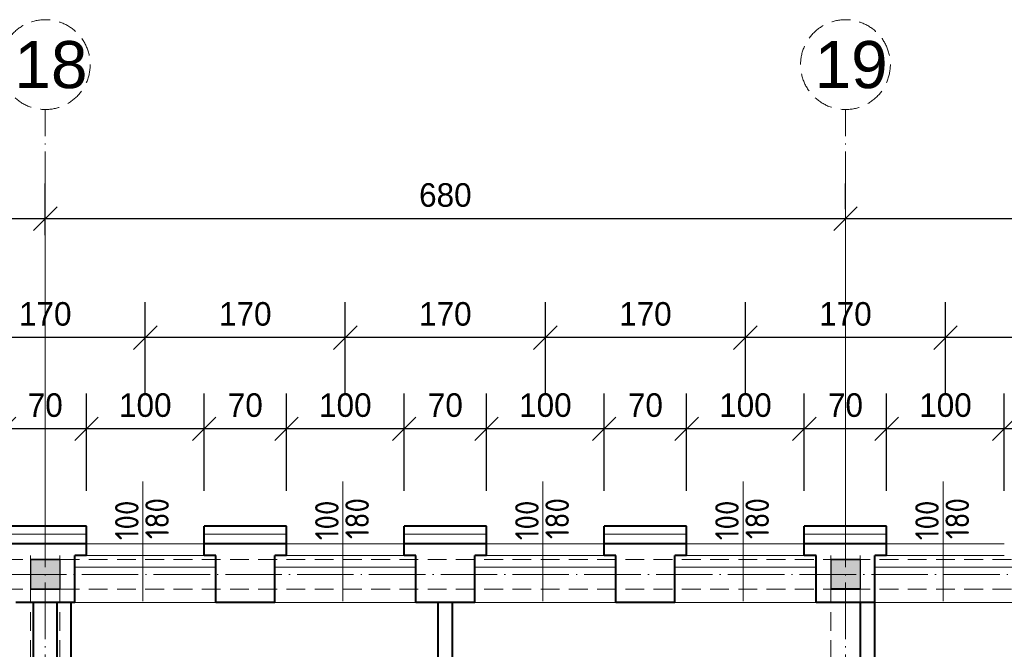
# Model space of a CAD drawing. Header units: millimetres. Extents: x -32003 to -19505, y 17931 to 29358.
# Tile 66 of 92: x -23909 to -23073, y 22266 to 22800. Entities that reach past the tile are written whole.
import ezdxf

# ---------------------------------------------------------------- set-up
doc = ezdxf.new("R2010")
doc.units = ezdxf.units.MM
doc.header["$PDMODE"] = 3
for name, pattern in [('ACAD_ISO03W100', [30, 12, -18]), ('ACAD_ISO04W100', [30.5, 24, -3, 0.5, -3]), ('KRESKOWA_X2', [12, 8, -4])]:
    doc.linetypes.add(name, pattern=pattern)
for name, color, linetype, lineweight in [('_wymiary', 1, 'Continuous', 9), ('NR', 7, 'Continuous', 13), ('opisy drzwi', 40, 'Continuous', 13), ('przerywana', 7, 'KRESKOWA_X2', 5), ('symetria', 7, 'ACAD_ISO03W100', 5), ('SZRAF', 51, 'Continuous', 9), ('słupy', 2, 'Continuous', 30), ('ściana', 4, 'Continuous', 40)]:
    doc.layers.add(name, color=color, linetype=linetype, lineweight=lineweight)
doc.styles.add('ISO', font='isocp.shx')
doc.styles.add('style1', font='ARIAL.TTF')
doc.linetypes.add('BATTING', pattern='A,0.0001,-0.1,[134,ltypeshp.shx,S=0.1,R=0,X=-0.1,Y=0],-0.2,[134,ltypeshp.shx,S=0.1,R=180,X=0.1,Y=0],-0.1', length=0.4001)
doc.dimstyles.new('Jacek2', dxfattribs={"dimscale": 2, "dimtxt": 10, "dimasz": 10, "dimexe": 15, "dimexo": 15, "dimgap": 5, "dimtad": 1, "dimdec": 0, "dimrnd": 0.5, "dimzin": 0, "dimdsep": 46, "dimtxsty": 'Standard', "dimblk": 'OBLIQUE', "dimcen": 0, "dimdle": 5, "dimadec": 1, "dimazin": 0, "dimtfac": 1, "dimtdec": 0, "dimtofl": 0, "dimtmove": 0, "dimatfit": 3, "dimfxl": 0, "dimtolj": 1, "dimtzin": 0, "dimarcsym": 0})

# ---------------------------------------------------------------- blocks, each defined once
blk = doc.blocks.new('_OBLIQUE')
at = {"color": 0, "linetype": 'ByBlock'}
blk.add_line((-0.5, -0.5), (0.5, 0.5), dxfattribs=at)
blk = doc.blocks.new('*D922')
at = {"layer": '_wymiary', "color": 0, "lineweight": -2}
for p, q in [((-23072.67, 22400.37), (-23072.67, 22482.96)), ((-23002.67, 22400.37), (-23002.67, 22482.96)), ((-22992.67, 22452.96), (-23082.67, 22452.96))]:
    blk.add_line(p, q, dxfattribs=at)
at = {"layer": 'Defpoints', "color": 0}
for p in [(-23072.67, 22452.96), (-23072.67, 22370.37), (-23002.67, 22370.37)]:
    blk.add_point(p, dxfattribs=at)
at = {"layer": '_wymiary', "color": 0, "lineweight": -2, "xscale": 20, "yscale": 20, "zscale": 20, "rotation": 180}
blk.add_blockref('_OBLIQUE', (-23072.67, 22452.96), dxfattribs=at)
at = {"layer": '_wymiary', "color": 0, "lineweight": -2, "xscale": 20, "yscale": 20, "zscale": 20}
blk.add_blockref('_OBLIQUE', (-23002.67, 22452.96), dxfattribs=at)
at = {"layer": '_wymiary', "color": 0, "insert": (-23037.67, 22472.96), "char_height": 20, "attachment_point": 5}
blk.add_mtext('\\A1;70', dxfattribs=at)
blk = doc.blocks.new('*D923')
at = {"layer": '_wymiary', "color": 0, "lineweight": -2}
for p, q in [((-23172.67, 22400.37), (-23172.67, 22482.96)), ((-23072.67, 22400.37), (-23072.67, 22482.96)), ((-23062.67, 22452.96), (-23182.67, 22452.96))]:
    blk.add_line(p, q, dxfattribs=at)
at = {"layer": 'Defpoints', "color": 0}
for p in [(-23172.67, 22452.96), (-23172.67, 22370.37), (-23072.67, 22370.37)]:
    blk.add_point(p, dxfattribs=at)
at = {"layer": '_wymiary', "color": 0, "lineweight": -2, "xscale": 20, "yscale": 20, "zscale": 20, "rotation": 180}
blk.add_blockref('_OBLIQUE', (-23172.67, 22452.96), dxfattribs=at)
at = {"layer": '_wymiary', "color": 0, "lineweight": -2, "xscale": 20, "yscale": 20, "zscale": 20}
blk.add_blockref('_OBLIQUE', (-23072.67, 22452.96), dxfattribs=at)
at = {"layer": '_wymiary', "color": 0, "insert": (-23122.67, 22472.96), "char_height": 20, "attachment_point": 5}
blk.add_mtext('\\A1;100', dxfattribs=at)
blk = doc.blocks.new('*D924')
at = {"layer": '_wymiary', "color": 0, "lineweight": -2}
for p, q in [((-23242.67, 22400.37), (-23242.67, 22482.96)), ((-23172.67, 22400.37), (-23172.67, 22482.96)), ((-23162.67, 22452.96), (-23252.67, 22452.96))]:
    blk.add_line(p, q, dxfattribs=at)
at = {"layer": 'Defpoints', "color": 0}
for p in [(-23242.67, 22452.96), (-23242.67, 22370.37), (-23172.67, 22370.37)]:
    blk.add_point(p, dxfattribs=at)
at = {"layer": '_wymiary', "color": 0, "lineweight": -2, "xscale": 20, "yscale": 20, "zscale": 20, "rotation": 180}
blk.add_blockref('_OBLIQUE', (-23242.67, 22452.96), dxfattribs=at)
at = {"layer": '_wymiary', "color": 0, "lineweight": -2, "xscale": 20, "yscale": 20, "zscale": 20}
blk.add_blockref('_OBLIQUE', (-23172.67, 22452.96), dxfattribs=at)
at = {"layer": '_wymiary', "color": 0, "insert": (-23207.67, 22472.96), "char_height": 20, "attachment_point": 5}
blk.add_mtext('\\A1;70', dxfattribs=at)
blk = doc.blocks.new('*D925')
at = {"layer": '_wymiary', "color": 0, "lineweight": -2}
for p, q in [((-23342.67, 22400.37), (-23342.67, 22482.96)), ((-23242.67, 22400.37), (-23242.67, 22482.96)), ((-23232.67, 22452.96), (-23352.67, 22452.96))]:
    blk.add_line(p, q, dxfattribs=at)
at = {"layer": 'Defpoints', "color": 0}
for p in [(-23342.67, 22452.96), (-23342.67, 22370.37), (-23242.67, 22370.37)]:
    blk.add_point(p, dxfattribs=at)
at = {"layer": '_wymiary', "color": 0, "lineweight": -2, "xscale": 20, "yscale": 20, "zscale": 20, "rotation": 180}
blk.add_blockref('_OBLIQUE', (-23342.67, 22452.96), dxfattribs=at)
at = {"layer": '_wymiary', "color": 0, "lineweight": -2, "xscale": 20, "yscale": 20, "zscale": 20}
blk.add_blockref('_OBLIQUE', (-23242.67, 22452.96), dxfattribs=at)
at = {"layer": '_wymiary', "color": 0, "insert": (-23292.67, 22472.96), "char_height": 20, "attachment_point": 5}
blk.add_mtext('\\A1;100', dxfattribs=at)
blk = doc.blocks.new('*D926')
at = {"layer": '_wymiary', "color": 0, "lineweight": -2}
for p, q in [((-23412.67, 22400.37), (-23412.67, 22482.96)), ((-23342.67, 22400.37), (-23342.67, 22482.96)), ((-23332.67, 22452.96), (-23422.67, 22452.96))]:
    blk.add_line(p, q, dxfattribs=at)
at = {"layer": 'Defpoints', "color": 0}
for p in [(-23412.67, 22452.96), (-23412.67, 22370.37), (-23342.67, 22370.37)]:
    blk.add_point(p, dxfattribs=at)
at = {"layer": '_wymiary', "color": 0, "lineweight": -2, "xscale": 20, "yscale": 20, "zscale": 20, "rotation": 180}
blk.add_blockref('_OBLIQUE', (-23412.67, 22452.96), dxfattribs=at)
at = {"layer": '_wymiary', "color": 0, "lineweight": -2, "xscale": 20, "yscale": 20, "zscale": 20}
blk.add_blockref('_OBLIQUE', (-23342.67, 22452.96), dxfattribs=at)
at = {"layer": '_wymiary', "color": 0, "insert": (-23377.67, 22472.96), "char_height": 20, "attachment_point": 5}
blk.add_mtext('\\A1;70', dxfattribs=at)
blk = doc.blocks.new('*D927')
at = {"layer": '_wymiary', "color": 0, "lineweight": -2}
for p, q in [((-23512.67, 22400.37), (-23512.67, 22482.96)), ((-23412.67, 22400.37), (-23412.67, 22482.96)), ((-23402.67, 22452.96), (-23522.67, 22452.96))]:
    blk.add_line(p, q, dxfattribs=at)
at = {"layer": 'Defpoints', "color": 0}
for p in [(-23512.67, 22452.96), (-23512.67, 22370.37), (-23412.67, 22370.37)]:
    blk.add_point(p, dxfattribs=at)
at = {"layer": '_wymiary', "color": 0, "lineweight": -2, "xscale": 20, "yscale": 20, "zscale": 20, "rotation": 180}
blk.add_blockref('_OBLIQUE', (-23512.67, 22452.96), dxfattribs=at)
at = {"layer": '_wymiary', "color": 0, "lineweight": -2, "xscale": 20, "yscale": 20, "zscale": 20}
blk.add_blockref('_OBLIQUE', (-23412.67, 22452.96), dxfattribs=at)
at = {"layer": '_wymiary', "color": 0, "insert": (-23462.67, 22472.96), "char_height": 20, "attachment_point": 5}
blk.add_mtext('\\A1;100', dxfattribs=at)
blk = doc.blocks.new('*D928')
at = {"layer": '_wymiary', "color": 0, "lineweight": -2}
for p, q in [((-23582.67, 22400.37), (-23582.67, 22482.96)), ((-23512.67, 22400.37), (-23512.67, 22482.96)), ((-23502.67, 22452.96), (-23592.67, 22452.96))]:
    blk.add_line(p, q, dxfattribs=at)
at = {"layer": 'Defpoints', "color": 0}
for p in [(-23582.67, 22452.96), (-23582.67, 22370.37), (-23512.67, 22370.37)]:
    blk.add_point(p, dxfattribs=at)
at = {"layer": '_wymiary', "color": 0, "lineweight": -2, "xscale": 20, "yscale": 20, "zscale": 20, "rotation": 180}
blk.add_blockref('_OBLIQUE', (-23582.67, 22452.96), dxfattribs=at)
at = {"layer": '_wymiary', "color": 0, "lineweight": -2, "xscale": 20, "yscale": 20, "zscale": 20}
blk.add_blockref('_OBLIQUE', (-23512.67, 22452.96), dxfattribs=at)
at = {"layer": '_wymiary', "color": 0, "insert": (-23547.67, 22472.96), "char_height": 20, "attachment_point": 5}
blk.add_mtext('\\A1;70', dxfattribs=at)
blk = doc.blocks.new('*D929')
at = {"layer": '_wymiary', "color": 0, "lineweight": -2}
for p, q in [((-23682.67, 22400.37), (-23682.67, 22482.96)), ((-23582.67, 22400.37), (-23582.67, 22482.96)), ((-23572.67, 22452.96), (-23692.67, 22452.96))]:
    blk.add_line(p, q, dxfattribs=at)
at = {"layer": 'Defpoints', "color": 0}
for p in [(-23682.67, 22452.96), (-23682.67, 22370.37), (-23582.67, 22370.37)]:
    blk.add_point(p, dxfattribs=at)
at = {"layer": '_wymiary', "color": 0, "lineweight": -2, "xscale": 20, "yscale": 20, "zscale": 20, "rotation": 180}
blk.add_blockref('_OBLIQUE', (-23682.67, 22452.96), dxfattribs=at)
at = {"layer": '_wymiary', "color": 0, "lineweight": -2, "xscale": 20, "yscale": 20, "zscale": 20}
blk.add_blockref('_OBLIQUE', (-23582.67, 22452.96), dxfattribs=at)
at = {"layer": '_wymiary', "color": 0, "insert": (-23632.67, 22472.96), "char_height": 20, "attachment_point": 5}
blk.add_mtext('\\A1;100', dxfattribs=at)
blk = doc.blocks.new('*D930')
at = {"layer": '_wymiary', "color": 0, "lineweight": -2}
for p, q in [((-23752.67, 22400.37), (-23752.67, 22482.96)), ((-23682.67, 22400.37), (-23682.67, 22482.96)), ((-23672.67, 22452.96), (-23762.67, 22452.96))]:
    blk.add_line(p, q, dxfattribs=at)
at = {"layer": 'Defpoints', "color": 0}
for p in [(-23752.67, 22452.96), (-23752.67, 22370.37), (-23682.67, 22370.37)]:
    blk.add_point(p, dxfattribs=at)
at = {"layer": '_wymiary', "color": 0, "lineweight": -2, "xscale": 20, "yscale": 20, "zscale": 20, "rotation": 180}
blk.add_blockref('_OBLIQUE', (-23752.67, 22452.96), dxfattribs=at)
at = {"layer": '_wymiary', "color": 0, "lineweight": -2, "xscale": 20, "yscale": 20, "zscale": 20}
blk.add_blockref('_OBLIQUE', (-23682.67, 22452.96), dxfattribs=at)
at = {"layer": '_wymiary', "color": 0, "insert": (-23717.67, 22472.96), "char_height": 20, "attachment_point": 5}
blk.add_mtext('\\A1;70', dxfattribs=at)
blk = doc.blocks.new('*D931')
at = {"layer": '_wymiary', "color": 0, "lineweight": -2}
for p, q in [((-23852.67, 22400.37), (-23852.67, 22482.96)), ((-23752.67, 22400.37), (-23752.67, 22482.96)), ((-23742.67, 22452.96), (-23862.67, 22452.96))]:
    blk.add_line(p, q, dxfattribs=at)
at = {"layer": 'Defpoints', "color": 0}
for p in [(-23852.67, 22452.96), (-23852.67, 22370.37), (-23752.67, 22370.37)]:
    blk.add_point(p, dxfattribs=at)
at = {"layer": '_wymiary', "color": 0, "lineweight": -2, "xscale": 20, "yscale": 20, "zscale": 20, "rotation": 180}
blk.add_blockref('_OBLIQUE', (-23852.67, 22452.96), dxfattribs=at)
at = {"layer": '_wymiary', "color": 0, "lineweight": -2, "xscale": 20, "yscale": 20, "zscale": 20}
blk.add_blockref('_OBLIQUE', (-23752.67, 22452.96), dxfattribs=at)
at = {"layer": '_wymiary', "color": 0, "insert": (-23802.67, 22472.96), "char_height": 20, "attachment_point": 5}
blk.add_mtext('\\A1;100', dxfattribs=at)
blk = doc.blocks.new('*D932')
at = {"layer": '_wymiary', "color": 0, "lineweight": -2}
for p, q in [((-23922.67, 22400.37), (-23922.67, 22482.96)), ((-23852.67, 22400.37), (-23852.67, 22482.96)), ((-23842.67, 22452.96), (-23932.67, 22452.96))]:
    blk.add_line(p, q, dxfattribs=at)
at = {"layer": 'Defpoints', "color": 0}
for p in [(-23922.67, 22452.96), (-23922.67, 22370.37), (-23852.67, 22370.37)]:
    blk.add_point(p, dxfattribs=at)
at = {"layer": '_wymiary', "color": 0, "lineweight": -2, "xscale": 20, "yscale": 20, "zscale": 20, "rotation": 180}
blk.add_blockref('_OBLIQUE', (-23922.67, 22452.96), dxfattribs=at)
at = {"layer": '_wymiary', "color": 0, "lineweight": -2, "xscale": 20, "yscale": 20, "zscale": 20}
blk.add_blockref('_OBLIQUE', (-23852.67, 22452.96), dxfattribs=at)
at = {"layer": '_wymiary', "color": 0, "insert": (-23887.67, 22472.96), "char_height": 20, "attachment_point": 5}
blk.add_mtext('\\A1;70', dxfattribs=at)
blk = doc.blocks.new('*D744')
at = {"layer": '_wymiary', "color": 0, "lineweight": -2}
for p, q in [((-23122.67, 22482.96), (-23122.67, 22560.42)), ((-22952.67, 22482.96), (-22952.67, 22560.42)), ((-22942.67, 22530.42), (-23132.67, 22530.42))]:
    blk.add_line(p, q, dxfattribs=at)
at = {"layer": 'Defpoints', "color": 0}
for p in [(-23122.67, 22530.42), (-23122.67, 22452.96), (-22952.67, 22452.96)]:
    blk.add_point(p, dxfattribs=at)
at = {"layer": '_wymiary', "color": 0, "lineweight": -2, "xscale": 20, "yscale": 20, "zscale": 20, "rotation": 180}
blk.add_blockref('_OBLIQUE', (-23122.67, 22530.42), dxfattribs=at)
at = {"layer": '_wymiary', "color": 0, "lineweight": -2, "xscale": 20, "yscale": 20, "zscale": 20}
blk.add_blockref('_OBLIQUE', (-22952.67, 22530.42), dxfattribs=at)
at = {"layer": '_wymiary', "color": 0, "insert": (-23037.67, 22550.42), "char_height": 20, "attachment_point": 5}
blk.add_mtext('\\A1;170', dxfattribs=at)
blk = doc.blocks.new('*D745')
at = {"layer": '_wymiary', "color": 0, "lineweight": -2}
for p, q in [((-23292.67, 22482.96), (-23292.67, 22560.42)), ((-23122.67, 22482.96), (-23122.67, 22560.42)), ((-23112.67, 22530.42), (-23302.67, 22530.42))]:
    blk.add_line(p, q, dxfattribs=at)
at = {"layer": 'Defpoints', "color": 0}
for p in [(-23292.67, 22530.42), (-23292.67, 22452.96), (-23122.67, 22452.96)]:
    blk.add_point(p, dxfattribs=at)
at = {"layer": '_wymiary', "color": 0, "lineweight": -2, "xscale": 20, "yscale": 20, "zscale": 20, "rotation": 180}
blk.add_blockref('_OBLIQUE', (-23292.67, 22530.42), dxfattribs=at)
at = {"layer": '_wymiary', "color": 0, "lineweight": -2, "xscale": 20, "yscale": 20, "zscale": 20}
blk.add_blockref('_OBLIQUE', (-23122.67, 22530.42), dxfattribs=at)
at = {"layer": '_wymiary', "color": 0, "insert": (-23207.67, 22550.42), "char_height": 20, "attachment_point": 5}
blk.add_mtext('\\A1;170', dxfattribs=at)
blk = doc.blocks.new('*D746')
at = {"layer": '_wymiary', "color": 0, "lineweight": -2}
for p, q in [((-23462.67, 22482.96), (-23462.67, 22560.42)), ((-23292.67, 22482.96), (-23292.67, 22560.42)), ((-23282.67, 22530.42), (-23472.67, 22530.42))]:
    blk.add_line(p, q, dxfattribs=at)
at = {"layer": 'Defpoints', "color": 0}
for p in [(-23462.67, 22530.42), (-23462.67, 22452.96), (-23292.67, 22452.96)]:
    blk.add_point(p, dxfattribs=at)
at = {"layer": '_wymiary', "color": 0, "lineweight": -2, "xscale": 20, "yscale": 20, "zscale": 20, "rotation": 180}
blk.add_blockref('_OBLIQUE', (-23462.67, 22530.42), dxfattribs=at)
at = {"layer": '_wymiary', "color": 0, "lineweight": -2, "xscale": 20, "yscale": 20, "zscale": 20}
blk.add_blockref('_OBLIQUE', (-23292.67, 22530.42), dxfattribs=at)
at = {"layer": '_wymiary', "color": 0, "insert": (-23377.67, 22550.42), "char_height": 20, "attachment_point": 5}
blk.add_mtext('\\A1;170', dxfattribs=at)
blk = doc.blocks.new('*D747')
at = {"layer": '_wymiary', "color": 0, "lineweight": -2}
for p, q in [((-23632.67, 22482.96), (-23632.67, 22560.42)), ((-23462.67, 22482.96), (-23462.67, 22560.42)), ((-23452.67, 22530.42), (-23642.67, 22530.42))]:
    blk.add_line(p, q, dxfattribs=at)
at = {"layer": 'Defpoints', "color": 0}
for p in [(-23632.67, 22530.42), (-23632.67, 22452.96), (-23462.67, 22452.96)]:
    blk.add_point(p, dxfattribs=at)
at = {"layer": '_wymiary', "color": 0, "lineweight": -2, "xscale": 20, "yscale": 20, "zscale": 20, "rotation": 180}
blk.add_blockref('_OBLIQUE', (-23632.67, 22530.42), dxfattribs=at)
at = {"layer": '_wymiary', "color": 0, "lineweight": -2, "xscale": 20, "yscale": 20, "zscale": 20}
blk.add_blockref('_OBLIQUE', (-23462.67, 22530.42), dxfattribs=at)
at = {"layer": '_wymiary', "color": 0, "insert": (-23547.67, 22550.42), "char_height": 20, "attachment_point": 5}
blk.add_mtext('\\A1;170', dxfattribs=at)
blk = doc.blocks.new('*D748')
at = {"layer": '_wymiary', "color": 0, "lineweight": -2}
for p, q in [((-23802.67, 22482.96), (-23802.67, 22560.42)), ((-23632.67, 22482.96), (-23632.67, 22560.42)), ((-23622.67, 22530.42), (-23812.67, 22530.42))]:
    blk.add_line(p, q, dxfattribs=at)
at = {"layer": 'Defpoints', "color": 0}
for p in [(-23802.67, 22530.42), (-23802.67, 22452.96), (-23632.67, 22452.96)]:
    blk.add_point(p, dxfattribs=at)
at = {"layer": '_wymiary', "color": 0, "lineweight": -2, "xscale": 20, "yscale": 20, "zscale": 20, "rotation": 180}
blk.add_blockref('_OBLIQUE', (-23802.67, 22530.42), dxfattribs=at)
at = {"layer": '_wymiary', "color": 0, "lineweight": -2, "xscale": 20, "yscale": 20, "zscale": 20}
blk.add_blockref('_OBLIQUE', (-23632.67, 22530.42), dxfattribs=at)
at = {"layer": '_wymiary', "color": 0, "insert": (-23717.67, 22550.42), "char_height": 20, "attachment_point": 5}
blk.add_mtext('\\A1;170', dxfattribs=at)
blk = doc.blocks.new('*D749')
at = {"layer": '_wymiary', "color": 0, "lineweight": -2}
for p, q in [((-23972.67, 22482.96), (-23972.67, 22560.42)), ((-23802.67, 22482.96), (-23802.67, 22560.42)), ((-23792.67, 22530.42), (-23982.67, 22530.42))]:
    blk.add_line(p, q, dxfattribs=at)
at = {"layer": 'Defpoints', "color": 0}
for p in [(-23972.67, 22530.42), (-23972.67, 22452.96), (-23802.67, 22452.96)]:
    blk.add_point(p, dxfattribs=at)
at = {"layer": '_wymiary', "color": 0, "lineweight": -2, "xscale": 20, "yscale": 20, "zscale": 20, "rotation": 180}
blk.add_blockref('_OBLIQUE', (-23972.67, 22530.42), dxfattribs=at)
at = {"layer": '_wymiary', "color": 0, "lineweight": -2, "xscale": 20, "yscale": 20, "zscale": 20}
blk.add_blockref('_OBLIQUE', (-23802.67, 22530.42), dxfattribs=at)
at = {"layer": '_wymiary', "color": 0, "insert": (-23887.67, 22550.42), "char_height": 20, "attachment_point": 5}
blk.add_mtext('\\A1;170', dxfattribs=at)
blk = doc.blocks.new('*D959')
at = {"layer": '_wymiary', "color": 0, "lineweight": -2}
for p, q in [((-23207.67, 22639.59), (-23207.67, 22661.41)), ((-22527.67, 22624.84), (-22527.67, 22661.41)), ((-22517.67, 22631.41), (-23217.67, 22631.41))]:
    blk.add_line(p, q, dxfattribs=at)
at = {"layer": 'Defpoints', "color": 0}
for p in [(-23207.67, 22631.41), (-23207.67, 22609.59), (-22527.67, 22594.84)]:
    blk.add_point(p, dxfattribs=at)
at = {"layer": '_wymiary', "color": 0, "lineweight": -2, "xscale": 20, "yscale": 20, "zscale": 20, "rotation": 180}
blk.add_blockref('_OBLIQUE', (-23207.67, 22631.41), dxfattribs=at)
at = {"layer": '_wymiary', "color": 0, "lineweight": -2, "xscale": 20, "yscale": 20, "zscale": 20}
blk.add_blockref('_OBLIQUE', (-22527.67, 22631.41), dxfattribs=at)
at = {"layer": '_wymiary', "color": 0, "insert": (-22867.67, 22651.41), "char_height": 20, "attachment_point": 5}
blk.add_mtext('\\A1;680', dxfattribs=at)
blk = doc.blocks.new('*D960')
at = {"layer": '_wymiary', "color": 0, "lineweight": -2}
for p, q in [((-23887.67, 22617.53), (-23887.67, 22661.41)), ((-23207.67, 22639.59), (-23207.67, 22661.41)), ((-23197.67, 22631.41), (-23897.67, 22631.41))]:
    blk.add_line(p, q, dxfattribs=at)
at = {"layer": 'Defpoints', "color": 0}
for p in [(-23887.67, 22631.41), (-23207.67, 22609.59), (-23887.67, 22587.53)]:
    blk.add_point(p, dxfattribs=at)
at = {"layer": '_wymiary', "color": 0, "lineweight": -2, "xscale": 20, "yscale": 20, "zscale": 20, "rotation": 180}
blk.add_blockref('_OBLIQUE', (-23887.67, 22631.41), dxfattribs=at)
at = {"layer": '_wymiary', "color": 0, "lineweight": -2, "xscale": 20, "yscale": 20, "zscale": 20}
blk.add_blockref('_OBLIQUE', (-23207.67, 22631.41), dxfattribs=at)
at = {"layer": '_wymiary', "color": 0, "insert": (-23547.67, 22651.41), "char_height": 20, "attachment_point": 5}
blk.add_mtext('\\A1;680', dxfattribs=at)
blk = doc.blocks.new('*D961')
at = {"layer": '_wymiary', "color": 0, "lineweight": -2}
for p, q in [((-24227.67, 22641.52), (-24227.67, 22661.41)), ((-23887.67, 22617.53), (-23887.67, 22661.41)), ((-23877.67, 22631.41), (-24237.67, 22631.41))]:
    blk.add_line(p, q, dxfattribs=at)
at = {"layer": 'Defpoints', "color": 0}
for p in [(-24227.67, 22631.41), (-24227.67, 22611.52), (-23887.67, 22587.53)]:
    blk.add_point(p, dxfattribs=at)
at = {"layer": '_wymiary', "color": 0, "lineweight": -2, "xscale": 20, "yscale": 20, "zscale": 20, "rotation": 180}
blk.add_blockref('_OBLIQUE', (-24227.67, 22631.41), dxfattribs=at)
at = {"layer": '_wymiary', "color": 0, "lineweight": -2, "xscale": 20, "yscale": 20, "zscale": 20}
blk.add_blockref('_OBLIQUE', (-23887.67, 22631.41), dxfattribs=at)
at = {"layer": '_wymiary', "color": 0, "insert": (-24057.67, 22651.41), "char_height": 20, "attachment_point": 5}
blk.add_mtext('\\A1;340', dxfattribs=at)

msp = doc.modelspace()

# ---------------------------------------------------------------- hatches: boundary and pattern name
at = {"layer": 'SZRAF', "ltscale": 0.5}
h = msp.add_hatch(color=256, dxfattribs=at)
h.paths.add_polyline_path([(-23875.17, 22341.87), (-23887.67, 22341.87), (-23887.67, 22329.37), (-23875.17, 22329.37), (-23875.17, 22334.37)])
h.paths.add_polyline_path([(-23875.17, 22329.37), (-23887.67, 22329.37), (-23887.67, 22316.87), (-23875.17, 22316.87)])
h.paths.add_polyline_path([(-23900.17, 22329.37), (-23900.17, 22316.87), (-23887.67, 22316.87), (-23887.67, 22329.37)])
h.paths.add_polyline_path([(-23900.17, 22329.37), (-23887.67, 22329.37), (-23887.67, 22341.87), (-23900.17, 22341.87)])
h = msp.add_hatch(color=256, dxfattribs=at)
h.paths.add_polyline_path([(-23875.17, 22341.87), (-23887.67, 22341.87), (-23887.67, 22329.37), (-23875.17, 22329.37), (-23875.17, 22334.37)])
h.paths.add_polyline_path([(-23875.17, 22329.37), (-23887.67, 22329.37), (-23887.67, 22316.87), (-23875.17, 22316.87)])
h.paths.add_polyline_path([(-23900.17, 22329.37), (-23900.17, 22316.87), (-23887.67, 22316.87), (-23887.67, 22329.37)])
h.paths.add_polyline_path([(-23900.17, 22329.37), (-23887.67, 22329.37), (-23887.67, 22341.87), (-23900.17, 22341.87)])
h = msp.add_hatch(color=256, dxfattribs=at)
h.paths.add_polyline_path([(-23195.17, 22341.87), (-23207.67, 22341.87), (-23207.67, 22329.37), (-23195.17, 22329.37), (-23195.17, 22334.37)])
h.paths.add_polyline_path([(-23195.17, 22329.37), (-23207.67, 22329.37), (-23207.67, 22316.87), (-23195.17, 22316.87)])
h.paths.add_polyline_path([(-23220.17, 22329.37), (-23220.17, 22316.87), (-23207.67, 22316.87), (-23207.67, 22329.37)])
h.paths.add_polyline_path([(-23220.17, 22329.37), (-23207.67, 22329.37), (-23207.67, 22341.87), (-23220.17, 22341.87)])
h = msp.add_hatch(color=256, dxfattribs=at)
h.paths.add_polyline_path([(-23195.17, 22341.87), (-23207.67, 22341.87), (-23207.67, 22329.37), (-23195.17, 22329.37), (-23195.17, 22334.37)])
h.paths.add_polyline_path([(-23195.17, 22329.37), (-23207.67, 22329.37), (-23207.67, 22316.87), (-23195.17, 22316.87)])
h.paths.add_polyline_path([(-23220.17, 22329.37), (-23220.17, 22316.87), (-23207.67, 22316.87), (-23207.67, 22329.37)])
h.paths.add_polyline_path([(-23220.17, 22329.37), (-23207.67, 22329.37), (-23207.67, 22341.87), (-23220.17, 22341.87)])

# ---------------------------------------------------------------- linework, layer by layer
at = {"layer": '_wymiary'}
for p, q in [((-23887.67, 22341.87), (-23887.67, 22654.65)), ((-23207.67, 22341.87), (-23207.67, 22654.65))]:
    msp.add_line(p, q, dxfattribs=at)
at = {"layer": 'opisy drzwi'}
for p, q in [((-23804.7, 22306.58), (-23804.7, 22408.34)), ((-23634.7, 22306.58), (-23634.7, 22408.34)), ((-23464.7, 22306.58), (-23464.7, 22408.34)), ((-23294.7, 22306.58), (-23294.7, 22408.34)), ((-23124.7, 22306.58), (-23124.7, 22408.34)), ((-23852.67, 22355.37), (-23752.67, 22355.37)), ((-23852.67, 22355.37), (-23752.67, 22355.37)), ((-23682.67, 22355.37), (-23582.67, 22355.37)), ((-23682.67, 22355.37), (-23582.67, 22355.37)), ((-23512.67, 22355.37), (-23412.67, 22355.37)), ((-23512.67, 22355.37), (-23412.67, 22355.37)), ((-23342.67, 22355.37), (-23242.67, 22355.37)), ((-23342.67, 22355.37), (-23242.67, 22355.37)), ((-23172.67, 22355.37), (-23072.67, 22355.37)), ((-23852.67, 22345.37), (-23752.67, 22345.37)), ((-23852.67, 22345.37), (-23752.67, 22345.37)), ((-23682.67, 22345.37), (-23582.67, 22345.37)), ((-23682.67, 22345.37), (-23582.67, 22345.37)), ((-23512.67, 22345.37), (-23412.67, 22345.37)), ((-23512.67, 22345.37), (-23412.67, 22345.37)), ((-23342.67, 22345.37), (-23242.67, 22345.37)), ((-23342.67, 22345.37), (-23242.67, 22345.37)), ((-23172.67, 22345.37), (-23072.67, 22345.37)), ((-23172.67, 22345.37), (-23072.67, 22345.37)), ((-23862.67, 22335.37), (-23742.67, 22335.37)), ((-23862.67, 22335.37), (-23742.67, 22335.37)), ((-23692.67, 22335.37), (-23572.67, 22335.37)), ((-23692.67, 22335.37), (-23572.67, 22335.37)), ((-23522.67, 22335.37), (-23402.67, 22335.37)), ((-23522.67, 22335.37), (-23402.67, 22335.37)), ((-23352.67, 22335.37), (-23232.67, 22335.37)), ((-23352.67, 22335.37), (-23232.67, 22335.37)), ((-23182.67, 22335.37), (-23062.67, 22335.37)), ((-23182.67, 22335.37), (-23062.67, 22335.37)), ((-23862.67, 22305.37), (-23742.67, 22305.37)), ((-23862.67, 22305.37), (-23742.67, 22305.37)), ((-23692.67, 22305.37), (-23572.67, 22305.37)), ((-23692.67, 22305.37), (-23572.67, 22305.37)), ((-23402.67, 22305.37), (-23522.67, 22305.37)), ((-23402.67, 22305.37), (-23522.67, 22305.37)), ((-23352.67, 22305.37), (-23232.67, 22305.37)), ((-23352.67, 22305.37), (-23232.67, 22305.37)), ((-23182.67, 22305.37), (-23062.67, 22305.37))]:
    msp.add_line(p, q, dxfattribs=at)
at = {"layer": 'przerywana', "ltscale": 2}
for p, q in [((-21506.67, 22341.87), (-28001.67, 22341.87)), ((-23900.17, 21777.38), (-23900.17, 22346.39)), ((-23875.17, 21777.38), (-23875.17, 22346.39)), ((-23220.17, 21777.36), (-23220.17, 22346.37)), ((-23195.17, 21777.36), (-23195.17, 22346.37)), ((-21506.67, 22316.87), (-28001.67, 22316.87))]:
    msp.add_line(p, q, dxfattribs=at)
for centre in [(-23887.66, 22762.25), (-23207.66, 22762.25)]:
    msp.add_circle(centre, 38.15, dxfattribs=at)
at = {"layer": 'symetria', "linetype": 'ACAD_ISO04W100', "ltscale": 2}
for p, q in [((-23887.67, 21725.37), (-23887.67, 22724.1)), ((-23207.67, 21725.37), (-23207.67, 22724.1)), ((-21490.6, 22329.37), (-28075.88, 22329.37))]:
    msp.add_line(p, q, dxfattribs=at)
at = {"layer": 'SZRAF', "linetype": 'BATTING', "ltscale": 14}
for p, q in [((-23852.67, 22363.37), (-23922.67, 22363.37)), ((-23682.67, 22363.37), (-23752.67, 22363.37)), ((-23512.67, 22363.37), (-23582.67, 22363.37)), ((-23342.67, 22363.37), (-23412.67, 22363.37)), ((-23172.67, 22363.37), (-23242.67, 22363.37))]:
    msp.add_line(p, q, dxfattribs=at)
at = {"layer": 'słupy'}
for p, q in [((-23900.17, 22341.87), (-23900.17, 22316.87)), ((-23875.17, 22341.87), (-23900.17, 22341.87)), ((-23900.17, 22341.87), (-23875.17, 22341.87)), ((-23900.17, 22341.87), (-23875.17, 22341.87)), ((-23900.17, 22341.87), (-23875.17, 22341.87)), ((-23900.17, 22341.87), (-23900.17, 22316.87)), ((-23900.17, 22341.87), (-23900.17, 22316.87)), ((-23900.17, 22341.87), (-23900.17, 22316.87)), ((-23875.17, 22341.87), (-23900.17, 22341.87)), ((-23900.17, 22341.87), (-23875.17, 22341.87)), ((-23900.17, 22341.87), (-23875.17, 22341.87)), ((-23900.17, 22341.87), (-23875.17, 22341.87)), ((-23900.17, 22341.87), (-23900.17, 22316.87)), ((-23900.17, 22341.87), (-23900.17, 22316.87)), ((-23875.17, 22341.87), (-23875.17, 22316.87)), ((-23875.17, 22341.87), (-23875.17, 22316.87)), ((-23875.17, 22341.87), (-23875.17, 22316.87)), ((-23875.17, 22341.87), (-23875.17, 22316.87)), ((-23875.17, 22341.87), (-23875.17, 22316.87)), ((-23875.17, 22341.87), (-23875.17, 22316.87)), ((-23220.17, 22341.87), (-23220.17, 22316.87)), ((-23195.17, 22341.87), (-23220.17, 22341.87)), ((-23220.17, 22341.87), (-23195.17, 22341.87)), ((-23220.17, 22341.87), (-23195.17, 22341.87)), ((-23220.17, 22341.87), (-23195.17, 22341.87)), ((-23220.17, 22341.87), (-23220.17, 22316.87)), ((-23220.17, 22341.87), (-23220.17, 22316.87)), ((-23220.17, 22341.87), (-23220.17, 22316.87)), ((-23195.17, 22341.87), (-23220.17, 22341.87)), ((-23220.17, 22341.87), (-23195.17, 22341.87)), ((-23220.17, 22341.87), (-23195.17, 22341.87)), ((-23220.17, 22341.87), (-23195.17, 22341.87)), ((-23220.17, 22341.87), (-23220.17, 22316.87)), ((-23220.17, 22341.87), (-23220.17, 22316.87)), ((-23195.17, 22341.87), (-23195.17, 22316.87)), ((-23195.17, 22341.87), (-23195.17, 22316.87)), ((-23195.17, 22341.87), (-23195.17, 22316.87)), ((-23195.17, 22341.87), (-23195.17, 22316.87)), ((-23195.17, 22341.87), (-23195.17, 22316.87)), ((-23195.17, 22341.87), (-23195.17, 22316.87)), ((-23875.17, 22316.87), (-23900.17, 22316.87)), ((-23900.17, 22316.87), (-23875.17, 22316.87)), ((-23900.17, 22316.87), (-23875.17, 22316.87)), ((-23875.17, 22316.87), (-23900.17, 22316.87)), ((-23900.17, 22316.87), (-23875.17, 22316.87)), ((-23900.17, 22316.87), (-23875.17, 22316.87)), ((-23195.17, 22316.87), (-23220.17, 22316.87)), ((-23220.17, 22316.87), (-23195.17, 22316.87)), ((-23220.17, 22316.87), (-23195.17, 22316.87)), ((-23195.17, 22316.87), (-23220.17, 22316.87)), ((-23220.17, 22316.87), (-23195.17, 22316.87)), ((-23220.17, 22316.87), (-23195.17, 22316.87))]:
    msp.add_line(p, q, dxfattribs=at)
at = {"layer": 'ściana'}
for p, q in [((-23852.67, 22370.37), (-23922.67, 22370.37)), ((-23852.67, 22345.37), (-23852.67, 22370.37)), ((-23682.67, 22370.37), (-23752.67, 22370.37)), ((-23752.67, 22345.37), (-23752.67, 22370.37)), ((-23682.67, 22345.37), (-23682.67, 22370.37)), ((-23512.67, 22370.37), (-23582.67, 22370.37)), ((-23582.67, 22345.37), (-23582.67, 22370.37)), ((-23512.67, 22345.37), (-23512.67, 22370.37)), ((-23342.67, 22370.37), (-23412.67, 22370.37)), ((-23412.67, 22345.37), (-23412.67, 22370.37)), ((-23342.67, 22345.37), (-23342.67, 22370.37)), ((-23172.67, 22370.37), (-23242.67, 22370.37)), ((-23242.67, 22345.37), (-23242.67, 22370.37)), ((-23172.67, 22345.37), (-23172.67, 22370.37)), ((-23852.67, 22355.37), (-23922.67, 22355.37)), ((-23852.67, 22355.37), (-23922.67, 22355.37)), ((-23852.67, 22345.37), (-23852.67, 22355.37)), ((-23682.67, 22355.37), (-23752.67, 22355.37)), ((-23752.67, 22345.37), (-23752.67, 22355.37)), ((-23682.67, 22355.37), (-23752.67, 22355.37)), ((-23682.67, 22345.37), (-23682.67, 22355.37)), ((-23512.67, 22355.37), (-23582.67, 22355.37)), ((-23582.67, 22345.37), (-23582.67, 22355.37)), ((-23512.67, 22355.37), (-23582.67, 22355.37)), ((-23512.67, 22345.37), (-23512.67, 22355.37)), ((-23342.67, 22355.37), (-23412.67, 22355.37)), ((-23412.67, 22345.37), (-23412.67, 22355.37)), ((-23342.67, 22355.37), (-23412.67, 22355.37)), ((-23342.67, 22345.37), (-23342.67, 22355.37)), ((-23172.67, 22355.37), (-23242.67, 22355.37)), ((-23242.67, 22345.37), (-23242.67, 22355.37)), ((-23172.67, 22355.37), (-23242.67, 22355.37)), ((-23172.67, 22345.37), (-23172.67, 22355.37)), ((-23852.67, 22345.37), (-23862.67, 22345.37)), ((-23862.67, 22305.37), (-23862.67, 22345.37)), ((-23852.67, 22345.37), (-23862.67, 22345.37)), ((-23862.67, 22305.37), (-23862.67, 22345.37)), ((-23742.67, 22345.37), (-23752.67, 22345.37)), ((-23742.67, 22345.37), (-23752.67, 22345.37)), ((-23742.67, 22305.37), (-23742.67, 22345.37)), ((-23742.67, 22305.37), (-23742.67, 22345.37)), ((-23682.67, 22345.37), (-23692.67, 22345.37)), ((-23692.67, 22305.37), (-23692.67, 22345.37)), ((-23682.67, 22345.37), (-23692.67, 22345.37)), ((-23692.67, 22305.37), (-23692.67, 22345.37)), ((-23572.67, 22345.37), (-23582.67, 22345.37)), ((-23572.67, 22345.37), (-23582.67, 22345.37)), ((-23572.67, 22305.37), (-23572.67, 22345.37)), ((-23572.67, 22305.37), (-23572.67, 22345.37)), ((-23522.67, 22305.37), (-23522.67, 22345.37)), ((-23512.67, 22345.37), (-23522.67, 22345.37)), ((-23522.67, 22305.37), (-23522.67, 22345.37)), ((-23512.67, 22345.37), (-23522.67, 22345.37)), ((-23402.67, 22345.37), (-23412.67, 22345.37)), ((-23402.67, 22345.37), (-23412.67, 22345.37)), ((-23402.67, 22305.37), (-23402.67, 22345.37)), ((-23402.67, 22305.37), (-23402.67, 22345.37)), ((-23342.67, 22345.37), (-23352.67, 22345.37)), ((-23352.67, 22305.37), (-23352.67, 22345.37)), ((-23342.67, 22345.37), (-23352.67, 22345.37)), ((-23352.67, 22305.37), (-23352.67, 22345.37)), ((-23232.67, 22345.37), (-23242.67, 22345.37)), ((-23232.67, 22345.37), (-23242.67, 22345.37)), ((-23232.67, 22305.37), (-23232.67, 22345.37)), ((-23232.67, 22305.37), (-23232.67, 22345.37)), ((-23172.67, 22345.37), (-23182.67, 22345.37)), ((-23182.67, 22305.37), (-23182.67, 22345.37)), ((-23195.17, 22316.87), (-23220.17, 22316.87)), ((-23195.17, 22316.87), (-23220.17, 22316.87)), ((-23865.67, 22305.37), (-23912.67, 22305.37)), ((-23897.67, 21777.36), (-23897.67, 22305.37)), ((-23877.67, 21777.36), (-23877.67, 22305.37)), ((-23865.67, 22069.36), (-23865.67, 22305.37)), ((-23862.67, 22305.37), (-23865.67, 22305.37)), ((-23862.67, 22305.37), (-23865.67, 22305.37)), ((-23692.67, 22305.37), (-23742.67, 22305.37)), ((-23692.67, 22305.37), (-23742.67, 22305.37)), ((-23522.67, 22305.37), (-23572.67, 22305.37)), ((-23522.67, 22305.37), (-23572.67, 22305.37)), ((-23553.67, 21777.36), (-23553.67, 22305.37)), ((-23541.67, 21777.36), (-23541.67, 22305.37)), ((-23352.67, 22305.37), (-23402.67, 22305.37)), ((-23352.67, 22305.37), (-23402.67, 22305.37)), ((-23182.67, 22305.37), (-23232.67, 22305.37)), ((-23182.67, 22305.37), (-23232.67, 22305.37)), ((-23195.16, 22305.37), (-23195.02, 21913.34)), ((-23183.02, 22305.37), (-23183, 21777.36))]:
    msp.add_line(p, q, dxfattribs=at)

# ---------------------------------------------------------------- texts
at = {"layer": 'NR', "ltscale": 5, "char_height": 40, "width": 65, "attachment_point": 1, "style": 'style1'}
for s, insert in [('18', (-23913.93, 22782.28)), ('19', (-23233.93, 22782.28))]:
    msp.add_mtext(s, dxfattribs=dict(at, insert=insert))
at = {"layer": 'opisy drzwi', "style": 'ISO'}
for s, p in [('100', (-23808.36, 22358.41)), ('180', (-23782.64, 22359.33)), ('100', (-23638.36, 22358.41)), ('180', (-23612.64, 22359.33)), ('100', (-23468.36, 22358.41)), ('180', (-23442.64, 22359.33)), ('100', (-23298.36, 22358.41)), ('180', (-23272.64, 22359.33)), ('100', (-23128.36, 22358.41)), ('180', (-23102.64, 22359.33))]:
    msp.add_text(s, height=20, rotation=90, dxfattribs=at).set_placement(p)

# ---------------------------------------------------------------- dimensions: what is measured, and where the dimension line sits
at = {"layer": '_wymiary'}
for base, p1, p2, picture, middle in [((-24227.67, 22631.41), (-23887.67, 22587.53), (-24227.67, 22611.52), '*D961', (-24057.67, 22651.41)), ((-23887.67, 22631.41), (-23207.67, 22609.59), (-23887.67, 22587.53), '*D960', (-23547.67, 22651.41)), ((-23207.67, 22631.41), (-22527.67, 22594.84), (-23207.67, 22609.59), '*D959', (-22867.67, 22651.41)), ((-23972.67, 22530.42), (-23802.67, 22452.96), (-23972.67, 22452.96), '*D749', (-23887.67, 22550.42)), ((-23802.67, 22530.42), (-23632.67, 22452.96), (-23802.67, 22452.96), '*D748', (-23717.67, 22550.42)), ((-23632.67, 22530.42), (-23462.67, 22452.96), (-23632.67, 22452.96), '*D747', (-23547.67, 22550.42)), ((-23462.67, 22530.42), (-23292.67, 22452.96), (-23462.67, 22452.96), '*D746', (-23377.67, 22550.42)), ((-23292.67, 22530.42), (-23122.67, 22452.96), (-23292.67, 22452.96), '*D745', (-23207.67, 22550.42)), ((-23122.67, 22530.42), (-22952.67, 22452.96), (-23122.67, 22452.96), '*D744', (-23037.67, 22550.42)), ((-23922.67, 22452.96), (-23852.67, 22370.37), (-23922.67, 22370.37), '*D932', (-23887.67, 22472.96)), ((-23852.67, 22452.96), (-23752.67, 22370.37), (-23852.67, 22370.37), '*D931', (-23802.67, 22472.96)), ((-23752.67, 22452.96), (-23682.67, 22370.37), (-23752.67, 22370.37), '*D930', (-23717.67, 22472.96)), ((-23682.67, 22452.96), (-23582.67, 22370.37), (-23682.67, 22370.37), '*D929', (-23632.67, 22472.96)), ((-23582.67, 22452.96), (-23512.67, 22370.37), (-23582.67, 22370.37), '*D928', (-23547.67, 22472.96)), ((-23512.67, 22452.96), (-23412.67, 22370.37), (-23512.67, 22370.37), '*D927', (-23462.67, 22472.96)), ((-23412.67, 22452.96), (-23342.67, 22370.37), (-23412.67, 22370.37), '*D926', (-23377.67, 22472.96)), ((-23342.67, 22452.96), (-23242.67, 22370.37), (-23342.67, 22370.37), '*D925', (-23292.67, 22472.96)), ((-23242.67, 22452.96), (-23172.67, 22370.37), (-23242.67, 22370.37), '*D924', (-23207.67, 22472.96)), ((-23172.67, 22452.96), (-23072.67, 22370.37), (-23172.67, 22370.37), '*D923', (-23122.67, 22472.96)), ((-23072.67, 22452.96), (-23002.67, 22370.37), (-23072.67, 22370.37), '*D922', (-23037.67, 22472.96))]:
    dim = msp.add_linear_dim(base=base, p1=p1, p2=p2, dimstyle='Jacek2', override={"dimtmove": 1}, dxfattribs=at)
    dim.commit()
    dim.dimension.update_dxf_attribs({"geometry": picture, "text_midpoint": middle})

doc.saveas('drawing.dxf')
